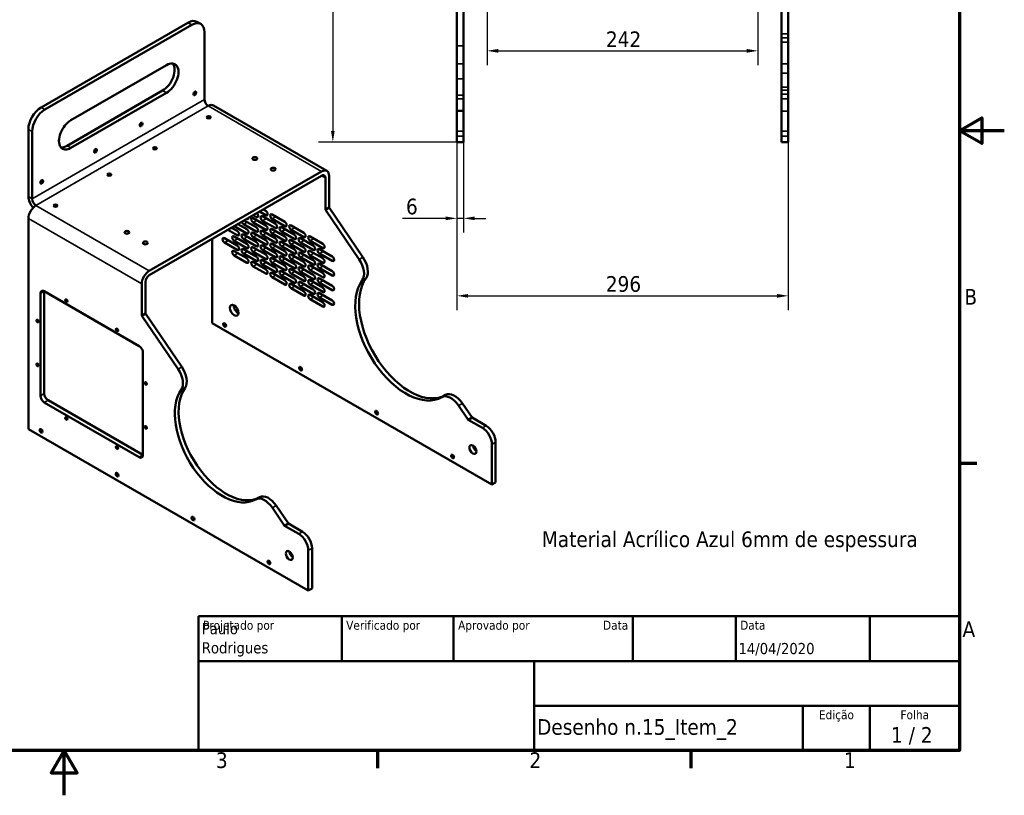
# Model space of a CAD drawing. Header units: millimetres. Extents: x 0 to 1680, y 0 to 1188.
# Tile 3 of 4: x 800 to 1680, y 0 to 693. Entities that reach past the tile are written whole.
import ezdxf
from ezdxf.enums import TextEntityAlignment as Align

# ---------------------------------------------------------------- set-up
doc = ezdxf.new("R2010")
doc.units = ezdxf.units.MM
doc.header["$LTSCALE"] = 4
for name, color, linetype, lineweight in [('Borda (ISO)', 7, 'Continuous', 70), ('Dimensão (ISO)', 7, 'Continuous', 25), ('Estreito visível (ISO)', 7, 'Continuous', 35), ('Oculto (ISO)', 7, 'Continuous', 35), ('Símbolo (ISO)', 7, 'Continuous', 25), ('Título (ISO)', 7, 'Continuous', 50), ('Visível (ISO)', 7, 'Continuous', 50)]:
    doc.layers.add(name, color=color, linetype=linetype, lineweight=lineweight)
doc.styles.add('Estilo de texto13', font='tahoma.ttf')
doc.styles.add('Estilo de texto14', font='tahoma.ttf')
doc.styles.add('Texto da nota (ISO)', font='tahoma.ttf')
doc.dimstyles.new('Padrão (ISO)', dxfattribs={"dimscale": 4, "dimtxt": 3.5, "dimasz": 2.5, "dimexe": 3.175, "dimexo": 0, "dimgap": 0.762, "dimtad": 1, "dimrnd": 1e-08, "dimzin": 0, "dimtxsty": 'Texto da nota (ISO)', "dimcen": 0.09, "dimdle": 10, "dimclrd": 256, "dimclre": 256, "dimclrt": 256, "dimazin": 0, "dimtfac": 1.001486, "dimtmove": 0, "dimatfit": 3, "dimfxl": 1, "dimtolj": 1, "dimtzin": 0, "dimlwd": -1, "dimlwe": -1, "dimarcsym": 0})

# ---------------------------------------------------------------- blocks, each defined once
blk = doc.blocks.new('Bordas Borda padrão')
at = {"layer": 'Borda (ISO)'}
for p, q in [((410, 74.25), (413.9, 74.25)), ((280, 10), (280, 6.1)), ((350, 10), (350, 6.1))]:
    blk.add_line(p, q, dxfattribs=at)
at = {"layer": 'Borda (ISO)', "flags": 128}
for points in [[(10, 10), (10, 287), (410, 287), (410, 10), (10, 10)], [(420, 148.5), (410, 148.5), (415, 151.39), (415, 145.61), (410, 148.5)], [(210, 0), (210, 10), (207.11, 5), (212.89, 5), (210, 10)]]:
    blk.add_lwpolyline(points, dxfattribs=at)
at = {"layer": 'Borda (ISO)', "char_height": 3.5, "attachment_point": 7, "style": 'Texto da nota (ISO)'}
for s, insert in [('B', (411.08, 109.63)), ('A', (410.66, 35.38)), ('3', (243.91, 6.03)), ('2', (313.94, 6.1)), ('1', (384.21, 6.1))]:
    blk.add_mtext(s, dxfattribs=dict(at, insert=insert))
blk = doc.blocks.new('Blocos de títulos ISO')
at = {"layer": 'Título (ISO)'}
for p, q in [((270.07, 130), (100.07, 130)), ((100.07, 130), (100.07, 100)), ((132.07, 120), (132.07, 130)), ((157.07, 120), (157.07, 130)), ((197.07, 120), (197.07, 130)), ((220.07, 120), (220.07, 130)), ((250.07, 120), (250.07, 130)), ((270.07, 100), (270.07, 130)), ((100.07, 120), (270.07, 120)), ((175.07, 120), (175.07, 100)), ((270.07, 110), (175.07, 110)), ((235.07, 100), (235.07, 110)), ((250.07, 100), (250.07, 110)), ((100.07, 100), (270.07, 100))]:
    blk.add_line(p, q, dxfattribs=at)
at = {"layer": 'Título (ISO)', "style": 'Estilo de texto14'}
for s, p in [('Projetado por', (101.07, 129)), ('Verificado por', (133.07, 129)), ('Aprovado por', (158.07, 129)), ('Data', (221.07, 129))]:
    blk.add_text(s, height=2, dxfattribs=at).set_placement(p, align=Align.TOP_LEFT)
blk.add_text('Data', height=2, dxfattribs=at).set_placement((196.07, 129), align=Align.TOP_RIGHT)
for s, p in [('Edição', (242.57, 109)), ('Folha', (260.07, 109))]:
    blk.add_text(s, height=2, dxfattribs=at).set_placement(p, align=Align.TOP_CENTER)
at = {"layer": 'Título (ISO)', "style": 'Texto da nota (ISO)'}
blk.add_text('1 / 2 ', height=3.5, dxfattribs=at).set_placement((260.07, 103.5), align=Align.MIDDLE_CENTER)
at = {"layer": 'Título (ISO)'}
for tag, p, height, style in [('AUTOR_001', (100.82, 125.99), 2.5, 'Estilo de texto13'), ('AUTOR_002', (100.82, 121.71), 2.5, 'Estilo de texto13'), ('DATA_DE_CRIAÇÃO_001', (220.69, 121.54), 2.5, 'Estilo de texto13'), ('NÚMERO_DA_PEÇA_001', (175.72, 103.52), 3.5, 'Texto da nota (ISO)')]:
    blk.add_attdef(tag, p, '', height=height, dxfattribs=dict(at, style=style))
at = {"layer": 'Título (ISO)', "style": 'Estilo de texto13'}
for tag, p in [('VERIFICADO_POR', (133.07, 121)), ('APROVADO_POR_ENG.', (158.07, 121))]:
    blk.add_attdef(tag, text='', height=2.5, dxfattribs=at).set_placement(p, align=Align.BOTTOM_LEFT)
blk.add_attdef('DATA_DE_APROVAÇÃO_DA_ENG.', text='', height=2.5, dxfattribs=at).set_placement((196.07, 121), align=Align.BOTTOM_RIGHT)
at = {"layer": 'Título (ISO)', "style": 'Texto da nota (ISO)'}
for tag, p in [('TÍTULO', (222.57, 115)), ('EMPRESA', (137.41, 109.96)), ('NÚMERO_DE_REVISÃO', (242.57, 103.5))]:
    blk.add_attdef(tag, text='', height=3.5, dxfattribs=at).set_placement(p, align=Align.MIDDLE_CENTER)
blk = doc.blocks.new('*D6')
at = {"layer": 'Defpoints', "color": 0, "transparency": 16777216}
for p in [(1190.92, 583.87), (1486.92, 583.87), (1486.92, 446.41)]:
    blk.add_point(p, dxfattribs=at)
at = {"layer": 'Dimensão (ISO)', "transparency": 16777216}
for p, q in [((1190.92, 583.87), (1190.92, 433.71)), ((1486.92, 583.87), (1486.92, 433.71)), ((1200.92, 446.41), (1476.92, 446.41))]:
    blk.add_line(p, q, dxfattribs=at)
for points in [[(1200.92, 448.07), (1200.92, 444.74), (1190.92, 446.41)], [(1476.92, 448.07), (1476.92, 444.74), (1486.92, 446.41)]]:
    blk.add_solid(points, dxfattribs=at)
at = {"layer": 'Dimensão (ISO)', "transparency": 16777216, "insert": (1323.98, 464.04), "char_height": 14, "attachment_point": 1, "style": 'Texto da nota (ISO)'}
blk.add_mtext('\\A1;296', dxfattribs=at)
blk = doc.blocks.new('*D9')
at = {"layer": 'Defpoints', "color": 0, "transparency": 16777216}
for p in [(1190.92, 583.87), (1196.92, 583.87), (1190.92, 515.66)]:
    blk.add_point(p, dxfattribs=at)
at = {"layer": 'Dimensão (ISO)', "transparency": 16777216}
for p, q in [((1190.92, 583.87), (1190.92, 502.96)), ((1196.92, 583.87), (1196.92, 502.96)), ((1180.92, 515.66), (1142.39, 515.66)), ((1196.92, 515.66), (1190.92, 515.66)), ((1206.92, 515.66), (1216.92, 515.66))]:
    blk.add_line(p, q, dxfattribs=at)
for points in [[(1180.92, 517.33), (1180.92, 513.99), (1190.92, 515.66)], [(1206.92, 517.33), (1206.92, 513.99), (1196.92, 515.66)]]:
    blk.add_solid(points, dxfattribs=at)
at = {"layer": 'Dimensão (ISO)', "transparency": 16777216, "insert": (1145.44, 533.26), "char_height": 14, "attachment_point": 1, "style": 'Texto da nota (ISO)'}
blk.add_mtext('\\A1;6', dxfattribs=at)
blk = doc.blocks.new('*D25')
at = {"layer": 'Defpoints', "color": 0, "transparency": 16777216}
for p in [(1222.92, 1001.87), (1080.08, 583.87), (1190.92, 583.87)]:
    blk.add_point(p, dxfattribs=at)
at = {"layer": 'Dimensão (ISO)', "transparency": 16777216}
for p, q in [((1222.92, 1001.87), (1067.38, 1001.87)), ((1080.08, 991.87), (1080.08, 593.87)), ((1190.92, 583.87), (1067.38, 583.87))]:
    blk.add_line(p, q, dxfattribs=at)
for points in [[(1078.41, 991.87), (1081.75, 991.87), (1080.08, 1001.87)], [(1078.41, 593.87), (1081.75, 593.87), (1080.08, 583.87)]]:
    blk.add_solid(points, dxfattribs=at)
at = {"layer": 'Dimensão (ISO)', "transparency": 16777216, "insert": (1062.39, 803.8), "char_height": 14, "attachment_point": 1, "rotation": 90, "style": 'Texto da nota (ISO)'}
blk.add_mtext('\\A1;418', dxfattribs=at)
blk = doc.blocks.new('*D54')
at = {"layer": 'Defpoints', "color": 0, "transparency": 16777216}
for p in [(1217.92, 893.37), (1459.92, 893.37), (1459.92, 665.38)]:
    blk.add_point(p, dxfattribs=at)
at = {"layer": 'Dimensão (ISO)', "transparency": 16777216}
for p, q in [((1217.92, 893.37), (1217.92, 652.68)), ((1459.92, 893.37), (1459.92, 652.68)), ((1227.92, 665.38), (1449.92, 665.38))]:
    blk.add_line(p, q, dxfattribs=at)
for points in [[(1227.92, 667.04), (1227.92, 663.71), (1217.92, 665.38)], [(1449.92, 667.04), (1449.92, 663.71), (1459.92, 665.38)]]:
    blk.add_solid(points, dxfattribs=at)
at = {"layer": 'Dimensão (ISO)', "transparency": 16777216, "insert": (1324.08, 682.72), "char_height": 14, "attachment_point": 1, "style": 'Texto da nota (ISO)'}
blk.add_mtext('\\A1;242', dxfattribs=at)

msp = doc.modelspace()

# ---------------------------------------------------------------- linework, layer by layer
at = {"layer": 'Estreito visível (ISO)'}
for p, q in [((950.639, 690.535), (954.033, 688.576)), ((928.011, 629.788), (931.406, 627.828)), ((811.48, 533.115), (965.347, 621.95)), ((968.741, 616.071), (814.874, 527.236)), ((1069.999, 557.61), (968.741, 616.071)), ((822.794, 612.805), (819.4, 614.764)), ((808.086, 595.168), (811.48, 593.209)), ((842.751, 580.563), (846.146, 578.603)), ((1073.393, 551.731), (1069.999, 553.69)), ((808.086, 535.074), (811.48, 533.115)), ((814.874, 527.236), (916.132, 468.775)), ((1021.812, 519.457), (1020.115, 518.477)), ((909.344, 457.017), (808.086, 515.478)), ((1003.711, 512.272), (1000.316, 510.312)), ((1012.196, 513.905), (1008.802, 511.945)), ((1013.327, 517.824), (1011.63, 516.844)), ((1020.681, 515.538), (1017.287, 513.578)), ((1029.166, 517.171), (1025.772, 515.211)), ((996.357, 501.494), (994.66, 500.514)), ((1004.842, 503.127), (1003.145, 502.147)), ((1013.327, 504.76), (1011.63, 503.78)), ((1020.681, 502.474), (1017.287, 500.514)), ((1021.812, 506.393), (1020.115, 505.413)), ((1029.166, 504.107), (1025.772, 502.147)), ((1030.298, 508.026), (1028.601, 507.046)), ((1037.652, 505.74), (1034.258, 503.78)), ((1038.783, 509.659), (1037.086, 508.679)), ((1046.137, 507.373), (1042.743, 505.413)), ((986.74, 495.942), (983.346, 493.982)), ((995.225, 497.575), (991.831, 495.615)), ((1003.711, 499.208), (1000.316, 497.248)), ((1012.196, 500.841), (1008.802, 498.881)), ((1021.812, 493.329), (1020.115, 492.349)), ((1030.298, 494.962), (1028.601, 493.982)), ((1037.652, 492.676), (1034.258, 490.716)), ((1038.783, 496.595), (1037.086, 495.615)), ((1046.137, 494.309), (1042.743, 492.349)), ((1047.268, 498.228), (1045.571, 497.248)), ((1054.622, 495.942), (1051.228, 493.982)), ((1055.754, 499.861), (1054.057, 498.881)), ((1063.108, 497.575), (1059.713, 495.615)), ((995.225, 484.511), (991.831, 482.551)), ((996.357, 488.43), (994.66, 487.45)), ((1003.711, 486.144), (1000.316, 484.184)), ((1004.842, 490.063), (1003.145, 489.083)), ((1012.196, 487.777), (1008.802, 485.817)), ((1013.327, 491.696), (1011.63, 490.716)), ((1020.681, 489.41), (1017.287, 487.45)), ((1029.166, 491.043), (1025.772, 489.083)), ((1047.268, 485.164), (1045.571, 484.184)), ((1055.754, 486.797), (1054.057, 485.817)), ((1063.108, 484.511), (1059.713, 482.551)), ((1064.239, 488.43), (1062.542, 487.45)), ((1071.593, 486.144), (1068.199, 484.184)), ((1072.724, 490.063), (1071.027, 489.083)), ((1004.842, 476.999), (1003.145, 476.019)), ((1013.327, 478.632), (1011.63, 477.652)), ((1020.681, 476.346), (1017.287, 474.386)), ((1021.812, 480.265), (1020.115, 479.285)), ((1029.166, 477.979), (1025.772, 476.019)), ((1030.298, 481.898), (1028.601, 480.918)), ((1037.652, 479.612), (1034.258, 477.652)), ((1038.783, 483.531), (1037.086, 482.551)), ((1046.137, 481.245), (1042.743, 479.285)), ((1054.622, 482.878), (1051.228, 480.918)), ((1064.239, 475.366), (1062.542, 474.386)), ((1072.724, 476.999), (1071.027, 476.019)), ((1081.209, 478.632), (1079.512, 477.652)), ((1106.981, 480.865), (1103.587, 478.905)), ((1012.196, 474.713), (1008.802, 472.753)), ((1021.812, 467.201), (1020.115, 466.221)), ((1030.298, 468.834), (1028.601, 467.854)), ((1037.652, 466.548), (1034.258, 464.588)), ((1038.783, 470.467), (1037.086, 469.487)), ((1046.137, 468.181), (1042.743, 466.221)), ((1047.268, 472.1), (1045.571, 471.12)), ((1054.622, 469.814), (1051.228, 467.854)), ((1055.754, 473.733), (1054.057, 472.753)), ((1063.108, 471.447), (1059.713, 469.487)), ((1071.593, 473.08), (1068.199, 471.12)), ((1029.166, 464.915), (1025.772, 462.955)), ((1047.268, 459.036), (1045.571, 458.056)), ((1055.754, 460.669), (1054.057, 459.689)), ((1063.108, 458.383), (1059.713, 456.423)), ((1064.239, 462.302), (1062.542, 461.322)), ((1071.593, 460.016), (1068.199, 458.056)), ((1072.724, 463.935), (1071.027, 462.955)), ((1081.209, 465.568), (1079.512, 464.588)), ((1106.414, 460.298), (1109.809, 462.258)), ((818.834, 448.526), (822.228, 450.485)), ((1038.783, 457.403), (1037.086, 456.423)), ((1046.137, 455.117), (1042.743, 453.157)), ((1054.622, 456.75), (1051.228, 454.79)), ((1064.239, 449.238), (1062.542, 448.258)), ((1072.724, 450.871), (1071.027, 449.891)), ((1081.209, 452.504), (1079.512, 451.524)), ((1055.754, 447.605), (1054.057, 446.625)), ((1063.108, 445.319), (1059.713, 443.359)), ((1071.593, 446.952), (1068.199, 444.992)), ((1072.724, 437.807), (1071.027, 436.827)), ((1081.209, 439.44), (1079.512, 438.46)), ((945.189, 382.835), (941.795, 380.876)), ((944.66, 362.321), (948.054, 364.28)), ((818.834, 357.078), (822.228, 359.038)), ((822.228, 351.199), (825.622, 353.159)), ((1192.416, 348.366), (1195.81, 350.326)), ((1217.077, 330.297), (1213.683, 328.337)), ((1222.168, 313.64), (1225.562, 315.6)), ((907.081, 302.209), (910.475, 304.169)), ((1014.619, 266.46), (1011.225, 264.5)), ((1026.111, 256.969), (1029.505, 258.929)), ((1053.028, 235.583), (1049.634, 233.624)), ((1058.119, 218.927), (1061.513, 220.886))]:
    msp.add_line(p, q, dxfattribs=at)
at = {"layer": 'Oculto (ISO)'}
for p, q in [((1480.917, 680.616), (1486.917, 680.616)), ((1190.917, 669.906), (1196.917, 669.906)), ((1480.917, 677.116), (1486.917, 677.116)), ((1480.917, 672.988), (1486.917, 672.988)), ((1196.917, 653.866), (1190.917, 653.866)), ((1486.917, 653.866), (1480.917, 653.866)), ((1486.917, 645.428), (1480.917, 645.428)), ((1190.917, 640.428), (1196.917, 640.428)), ((1190.917, 625.616), (1196.917, 625.616)), ((1486.917, 632.866), (1480.917, 632.866)), ((1480.917, 630.116), (1486.917, 630.116)), ((1480.917, 626.616), (1486.917, 626.616)), ((1196.917, 622.366), (1190.917, 622.366)), ((1480.917, 622.366), (1486.917, 622.366)), ((1190.917, 612.116), (1196.917, 612.116)), ((1196.917, 611.366), (1190.917, 611.366)), ((1480.917, 611.366), (1486.917, 611.366)), ((1190.917, 593.616), (1196.917, 593.616)), ((1480.917, 593.616), (1486.917, 593.616)), ((1190.917, 589.116), (1196.917, 589.116)), ((1480.917, 589.116), (1486.917, 589.116))]:
    msp.add_line(p, q, dxfattribs=at)
at = {"layer": 'Visível (ISO)'}
for p, q in [((1190.917, 871.866), (1190.917, 583.866)), ((1196.917, 583.866), (1196.917, 871.866)), ((1480.917, 871.866), (1480.917, 583.866)), ((1486.917, 583.866), (1486.917, 871.866)), ((819.4, 614.764), (950.639, 690.535)), ((822.794, 612.805), (954.033, 688.576)), ((958.639, 691.328), (962.033, 689.368)), ((965.347, 682.044), (965.347, 621.95)), ((846.146, 603.425), (931.406, 652.65)), ((842.751, 580.563), (928.011, 629.788)), ((931.406, 627.828), (846.146, 578.603)), ((1074.799, 558.085), (973.541, 616.546)), ((808.086, 595.168), (808.086, 535.074)), ((811.48, 593.209), (811.48, 533.115)), ((1190.917, 583.866), (1196.917, 583.866)), ((1480.917, 583.866), (1486.917, 583.866)), ((916.132, 468.775), (1069.999, 557.61)), ((1069.999, 553.69), (916.132, 464.856)), ((1073.393, 523.278), (1073.393, 551.731)), ((1076.787, 553.69), (1076.787, 525.238)), ((1020.115, 518.477), (1014.561, 521.684)), ((1017.955, 523.643), (1020.115, 522.396)), ((1025.772, 519.13), (1037.086, 512.598)), ((1073.393, 523.278), (1076.787, 525.238)), ((1103.587, 478.905), (1073.393, 523.278)), ((1076.787, 525.238), (1106.981, 480.865)), ((808.086, 327.358), (808.086, 515.478)), ((995.328, 510.579), (1003.145, 506.066)), ((1011.63, 503.78), (1000.316, 510.312)), ((1000.985, 513.845), (1011.63, 507.699)), ((1008.802, 515.864), (1020.115, 509.332)), ((1020.115, 505.413), (1008.802, 511.945)), ((1011.63, 516.844), (1008.904, 518.418)), ((1017.287, 517.497), (1028.601, 510.965)), ((1028.601, 507.046), (1017.287, 513.578)), ((1037.086, 508.679), (1025.772, 515.211)), ((994.66, 500.514), (986.277, 505.354)), ((989.671, 507.313), (994.66, 504.433)), ((1003.145, 502.147), (991.934, 508.62)), ((1008.802, 502.8), (1020.115, 496.268)), ((1017.287, 504.433), (1028.601, 497.901)), ((1025.772, 506.066), (1037.086, 499.534)), ((1037.086, 495.615), (1025.772, 502.147)), ((1034.258, 507.699), (1045.571, 501.167)), ((1045.571, 497.248), (1034.258, 503.78)), ((1042.743, 509.332), (1054.057, 502.8)), ((1054.057, 498.881), (1042.743, 505.413)), ((972.135, 422.071), (972.135, 497.189)), ((983.346, 497.901), (994.66, 491.369)), ((994.66, 487.45), (983.346, 493.982)), ((991.831, 499.534), (1003.145, 493.002)), ((1003.145, 489.083), (991.831, 495.615)), ((1000.316, 501.167), (1011.63, 494.635)), ((1011.63, 490.716), (1000.316, 497.248)), ((1020.115, 492.349), (1008.802, 498.881)), ((1028.601, 493.982), (1017.287, 500.514)), ((1025.772, 493.002), (1037.086, 486.47)), ((1034.258, 494.635), (1045.571, 488.103)), ((1042.743, 496.268), (1054.057, 489.736)), ((1051.228, 497.901), (1062.542, 491.369)), ((1062.542, 487.45), (1051.228, 493.982)), ((1059.713, 499.534), (1071.027, 493.002)), ((1071.027, 489.083), (1059.713, 495.615)), ((991.831, 486.47), (1003.145, 479.938)), ((1000.316, 488.103), (1011.63, 481.571)), ((1011.63, 477.652), (1000.316, 484.184)), ((1008.802, 489.736), (1020.115, 483.204)), ((1020.115, 479.285), (1008.802, 485.817)), ((1017.287, 491.369), (1028.601, 484.837)), ((1028.601, 480.918), (1017.287, 487.45)), ((1037.086, 482.551), (1025.772, 489.083)), ((1045.571, 484.184), (1034.258, 490.716)), ((1054.057, 485.817), (1042.743, 492.349)), ((1051.228, 484.837), (1062.542, 478.305)), ((1059.713, 486.47), (1071.027, 479.938)), ((1068.199, 488.103), (1079.512, 481.571)), ((1079.512, 477.652), (1068.199, 484.184)), ((1003.145, 476.019), (991.831, 482.551)), ((1008.802, 476.672), (1020.115, 470.141)), ((1017.287, 478.305), (1028.601, 471.774)), ((1025.772, 479.938), (1037.086, 473.407)), ((1037.086, 469.487), (1025.772, 476.019)), ((1034.258, 481.571), (1045.571, 475.04)), ((1045.571, 471.12), (1034.258, 477.652)), ((1042.743, 483.204), (1054.057, 476.672)), ((1054.057, 472.753), (1042.743, 479.285)), ((1062.542, 474.386), (1051.228, 480.918)), ((1071.027, 476.019), (1059.713, 482.551)), ((1068.199, 475.04), (1079.512, 468.508)), ((1020.115, 466.221), (1008.802, 472.753)), ((1028.601, 467.854), (1017.287, 474.386)), ((1025.772, 466.875), (1037.086, 460.343)), ((1034.258, 468.508), (1045.571, 461.976)), ((1042.743, 470.141), (1054.057, 463.609)), ((1051.228, 471.774), (1062.542, 465.242)), ((1062.542, 461.322), (1051.228, 467.854)), ((1059.713, 473.407), (1071.027, 466.875)), ((1071.027, 462.955), (1059.713, 469.487)), ((1079.512, 464.588), (1068.199, 471.12)), ((912.738, 458.977), (912.738, 430.524)), ((1037.086, 456.423), (1025.772, 462.955)), ((1045.571, 458.056), (1034.258, 464.588)), ((1054.057, 459.689), (1042.743, 466.221)), ((1051.228, 458.71), (1062.542, 452.178)), ((1059.713, 460.343), (1071.027, 453.811)), ((1068.199, 461.976), (1079.512, 455.444)), ((1079.512, 451.524), (1068.199, 458.056)), ((822.228, 450.485), (822.228, 359.038)), ((822.228, 450.485), (907.081, 401.495)), ((909.344, 428.565), (909.344, 457.017)), ((1042.743, 457.077), (1054.057, 450.545)), ((1054.057, 446.625), (1042.743, 453.157)), ((1062.542, 448.258), (1051.228, 454.79)), ((1071.027, 449.891), (1059.713, 456.423)), ((1068.199, 448.912), (1079.512, 442.38)), ((818.834, 357.078), (818.834, 448.526)), ((1059.713, 447.279), (1071.027, 440.747)), ((1071.027, 436.827), (1059.713, 443.359)), ((1079.512, 438.46), (1068.199, 444.992)), ((909.344, 428.565), (912.738, 430.524)), ((941.795, 380.876), (909.344, 428.565)), ((912.738, 430.524), (945.189, 382.835)), ((972.135, 422.071), (1222.168, 277.715)), ((910.475, 395.617), (910.475, 304.169)), ((825.622, 353.159), (910.475, 304.169)), ((1180.893, 357.839), (1177.499, 355.879)), ((907.081, 302.209), (822.228, 351.199)), ((1201.103, 335.6), (1192.416, 348.366)), ((1195.81, 350.326), (1204.498, 337.56)), ((1201.103, 335.6), (1204.498, 337.56)), ((1213.683, 328.337), (1201.103, 335.6)), ((1204.498, 337.56), (1217.077, 330.297)), ((808.086, 327.358), (1058.119, 183.001)), ((1222.168, 313.64), (1222.168, 277.715)), ((1225.562, 279.674), (1225.562, 315.6)), ((1222.168, 277.715), (1225.562, 279.674)), ((1037.055, 240.886), (1026.111, 256.969)), ((1029.505, 258.929), (1040.449, 242.846)), ((1037.055, 240.886), (1040.449, 242.846)), ((1049.634, 233.624), (1037.055, 240.886)), ((1040.449, 242.846), (1053.028, 235.583)), ((1061.513, 184.961), (1061.513, 220.886)), ((1058.119, 218.927), (1058.119, 183.001)), ((1058.119, 183.001), (1061.513, 184.961))]:
    msp.add_line(p, q, dxfattribs=at)
for centre, major_axis, start_param, end_param in [((950.639, 677.471), (8, 13.856), 0, 0.7853982), ((954.033, 675.512), (8, 13.856), 5.4977871, 7.0685835), ((928.011, 642.199), (7.6, 13.164), 3.9269908, 6.0579899), ((931.406, 640.239), (7.6, 13.164), 3.9269908, 7.0685835), ((968.741, 619.99), (2.4, -4.157), 3.9269908, 5.4977871), ((968.741, 608.232), (4.8, 8.314), 0, 0.7853982), ((819.4, 601.7), (-8, -13.856), 3.9269908, 5.4977871), ((822.794, 599.741), (8, 13.856), 0.7853982, 2.3561945), ((846.146, 591.014), (-7.6, -13.164), 3.9269908, 7.0685835), ((842.751, 592.974), (-7.6, -13.164), 0.2251954, 0.7853982), ((1069.999, 549.771), (4.8, 8.314), 5.4977871, 7.0685835), ((1069.999, 549.771), (2.4, 4.157), 5.4977871, 7.0685835), ((814.874, 531.155), (4.8, -8.314), 3.9269908, 5.1259529), ((814.874, 531.155), (2.4, -4.157), 3.9269908, 5.4977871), ((814.874, 519.398), (-4.8, -8.314), 3.9269908, 5.4977871), ((1011.63, 518.804), (1.2, -2.078), 5.4977871, 8.2969081), ((1020.115, 520.437), (1.2, -2.078), 5.4977871, 8.6393798), ((1025.772, 517.171), (-1.2, 2.078), 5.4977871, 8.6393798), ((1000.316, 512.272), (-1.2, 2.078), 1.1278698, 2.3561945), ((1003.145, 517.171), (1.2, -2.078), 5.560339, 7.0060316), ((1008.802, 513.905), (-1.2, 2.078), 5.4977871, 8.6393798), ((1017.287, 515.538), (-1.2, 2.078), 5.4977871, 8.6393798), ((1028.601, 509.006), (1.2, -2.078), 5.4977871, 8.6393798), ((1037.086, 510.639), (1.2, -2.078), 5.4977871, 8.6393798), ((994.66, 502.474), (1.2, -2.078), 5.4977871, 8.6393798), ((1000.316, 499.208), (-1.2, 2.078), 5.4977871, 8.6393798), ((1003.145, 504.107), (1.2, -2.078), 5.4977871, 8.6393798), ((1008.802, 500.841), (-1.2, 2.078), 5.4977871, 8.6393798), ((1011.63, 505.74), (1.2, -2.078), 5.4977871, 8.6393798), ((1017.287, 502.474), (-1.2, 2.078), 5.4977871, 8.6393798), ((1020.115, 507.373), (1.2, -2.078), 5.4977871, 8.6393798), ((1025.772, 504.107), (-1.2, 2.078), 5.4977871, 8.6393798), ((1034.258, 505.74), (-1.2, 2.078), 5.4977871, 8.6393798), ((1042.743, 507.373), (-1.2, 2.078), 5.4977871, 8.6393798), ((1054.057, 500.841), (1.2, -2.078), 5.4977871, 8.6393798), ((983.346, 495.942), (-1.2, 2.078), 5.4977871, 8.6393798), ((991.831, 497.575), (-1.2, 2.078), 5.4977871, 8.6393798), ((1003.145, 491.043), (1.2, -2.078), 5.4977871, 8.6393798), ((1011.63, 492.676), (1.2, -2.078), 5.4977871, 8.6393798), ((1020.115, 494.309), (1.2, -2.078), 5.4977871, 8.6393798), ((1025.772, 491.043), (-1.2, 2.078), 5.4977871, 8.6393798), ((1028.601, 495.942), (1.2, -2.078), 5.4977871, 8.6393798), ((1034.258, 492.676), (-1.2, 2.078), 5.4977871, 8.6393798), ((1037.086, 497.575), (1.2, -2.078), 5.4977871, 8.6393798), ((1042.743, 494.309), (-1.2, 2.078), 5.4977871, 8.6393798), ((1045.571, 499.208), (1.2, -2.078), 5.4977871, 8.6393798), ((1051.228, 495.942), (-1.2, 2.078), 5.4977871, 8.6393798), ((1059.713, 497.575), (-1.2, 2.078), 5.4977871, 8.6393798), ((1071.027, 491.043), (1.2, -2.078), 5.4977871, 8.6393798), ((991.831, 484.511), (-1.2, 2.078), 5.4977871, 8.6393798), ((994.66, 489.41), (1.2, -2.078), 5.4977871, 8.6393798), ((1000.316, 486.144), (-1.2, 2.078), 5.4977871, 8.6393798), ((1008.802, 487.777), (-1.2, 2.078), 5.4977871, 8.6393798), ((1017.287, 489.41), (-1.2, 2.078), 5.4977871, 8.6393798), ((1028.601, 482.878), (1.2, -2.078), 5.4977871, 8.6393798), ((1037.086, 484.511), (1.2, -2.078), 5.4977871, 8.6393798), ((1045.571, 486.144), (1.2, -2.078), 5.4977871, 8.6393798), ((1051.228, 482.878), (-1.2, 2.078), 5.4977871, 8.6393798), ((1054.057, 487.777), (1.2, -2.078), 5.4977871, 8.6393798), ((1059.713, 484.511), (-1.2, 2.078), 5.4977871, 8.6393798), ((1062.542, 489.41), (1.2, -2.078), 5.4977871, 8.6393798), ((1068.199, 486.144), (-1.2, 2.078), 5.4977871, 8.6393798), ((1003.145, 477.979), (1.2, -2.078), 5.4977871, 8.6393798), ((1008.802, 474.713), (-1.2, 2.078), 5.4977871, 8.6393798), ((1011.63, 479.612), (1.2, -2.078), 5.4977871, 8.6393798), ((1017.287, 476.346), (-1.2, 2.078), 5.4977871, 8.6393798), ((1020.115, 481.245), (1.2, -2.078), 5.4977871, 8.6393798), ((1025.772, 477.979), (-1.2, 2.078), 5.4977871, 8.6393798), ((1034.258, 479.612), (-1.2, 2.078), 5.4977871, 8.6393798), ((1042.743, 481.245), (-1.2, 2.078), 5.4977871, 8.6393798), ((1045.571, 473.08), (1.2, -2.078), 5.4977871, 8.6393798), ((1054.057, 474.713), (1.2, -2.078), 5.4977871, 8.6393798), ((1062.542, 476.346), (1.2, -2.078), 5.4977871, 8.6393798), ((1068.199, 473.08), (-1.2, 2.078), 5.4977871, 8.6393798), ((1071.027, 477.979), (1.2, -2.078), 5.4977871, 8.6393798), ((1079.512, 479.612), (1.2, -2.078), 5.4977871, 8.6393798), ((1096.67, 472.562), (8, -13.856), 0.2524271, 1.6983395), ((1100.064, 474.521), (8, -13.856), 0.2524271, 1.6983395), ((916.132, 460.936), (4.8, 8.314), 0.7853982, 2.3561945), ((1020.115, 468.181), (1.2, -2.078), 5.4977871, 8.6393798), ((1025.772, 464.915), (-1.2, 2.078), 5.4977871, 8.6393798), ((1028.601, 469.814), (1.2, -2.078), 5.4977871, 8.6393798), ((1034.258, 466.548), (-1.2, 2.078), 5.4977871, 8.6393798), ((1037.086, 471.447), (1.2, -2.078), 5.4977871, 8.6393798), ((1042.743, 468.181), (-1.2, 2.078), 5.4977871, 8.6393798), ((1051.228, 469.814), (-1.2, 2.078), 5.4977871, 8.6393798), ((1059.713, 471.447), (-1.2, 2.078), 5.4977871, 8.6393798), ((1071.027, 464.915), (1.2, -2.078), 5.4977871, 8.6393798), ((1079.512, 466.548), (1.2, -2.078), 5.4977871, 8.6393798), ((916.132, 460.936), (-2.4, -4.157), 3.9269908, 5.4977871), ((1037.086, 458.383), (1.2, -2.078), 5.4977871, 8.6393798), ((1042.743, 455.117), (-1.2, 2.078), 5.4977871, 8.6393798), ((1045.571, 460.016), (1.2, -2.078), 5.4977871, 8.6393798), ((1051.228, 456.75), (-1.2, 2.078), 5.4977871, 8.6393798), ((1054.057, 461.649), (1.2, -2.078), 5.4977871, 8.6393798), ((1059.713, 458.383), (-1.2, 2.078), 5.4977871, 8.6393798), ((1062.542, 463.282), (1.2, -2.078), 5.4977871, 8.6393798), ((1068.199, 460.016), (-1.2, 2.078), 5.4977871, 8.6393798), ((1145.392, 411.243), (32, -55.426), 3.3940198, 6.2858446), ((1148.787, 413.203), (-32, 55.426), 0.2524271, 3.1386195), ((822.228, 446.566), (-2.4, 4.157), 5.4977871, 7.0685835), ((1054.057, 448.585), (1.2, -2.078), 5.4977871, 8.6393798), ((1062.542, 450.218), (1.2, -2.078), 5.4977871, 8.6393798), ((1068.199, 446.952), (-1.2, 2.078), 5.4977871, 8.6393798), ((1071.027, 451.851), (1.2, -2.078), 5.4977871, 8.6393798), ((1079.512, 453.484), (1.2, -2.078), 5.4977871, 8.6393798), ((1059.713, 445.319), (-1.2, 2.078), 5.4977871, 8.6393798), ((1071.027, 438.787), (1.2, -2.078), 5.4977871, 8.6393798), ((1079.512, 440.42), (1.2, -2.078), 5.4977871, 8.6393798), ((995.328, 435.462), (2.7, -4.677), 3.8212665, 5.6035115), ((907.081, 397.576), (2.4, -4.157), 0.7853982, 2.3561945), ((934.878, 374.532), (8, -13.856), 0.2590371, 1.6983395), ((938.272, 376.491), (8, -13.856), 0.2590371, 1.6983395), ((981.344, 316.529), (30, -51.962), 3.4006298, 6.2792346), ((984.738, 318.489), (-30, 51.962), 0.2590371, 3.1376419), ((822.228, 355.118), (-2.4, 4.157), 0.7853982, 2.3561945), ((825.622, 357.078), (2.4, -4.157), 3.9269908, 5.4977871), ((1185.499, 342.023), (-8, 13.856), 4.8399322, 6.2858446), ((1188.893, 343.982), (-8, 13.856), 4.8399322, 6.2831853), ((1213.683, 318.539), (6, -10.392), 0.7853982, 2.3561945), ((1217.077, 320.499), (-6, 10.392), 3.9269908, 5.4977871), ((1208.591, 311.028), (2.2, -3.811), 4.022614, 5.402164), ((907.081, 306.129), (2.4, -4.157), 5.4977871, 7.0685835), ((1019.193, 250.625), (-8, 13.856), 4.8399322, 6.2792346), ((1022.587, 252.585), (-8, 13.856), 4.8399322, 6.2792346), ((1049.634, 223.826), (6, -10.392), 0.7853982, 2.3561945), ((1053.028, 225.785), (-6, 10.392), 3.9269908, 5.4977871), ((1044.543, 216.314), (2.2, -3.811), 4.022614, 5.402164)]:
    msp.add_ellipse(centre, major_axis=major_axis, ratio=0.5773503, start_param=start_param, end_param=end_param, dxfattribs=at)
for centre, major_axis in [((956.861, 627.338), (0.9, 1.559)), ((969.165, 606.028), (-1.8, 0)), ((908.778, 599.578), (0.9, 1.559)), ((868.049, 576.062), (0.9, 1.559)), ((921.082, 578.267), (-1.8, 0)), ((1010.423, 569.144), (2.2, 0)), ((880.352, 554.752), (-1.8, 0)), ((1026.828, 559.672), (2.2, 0)), ((819.966, 548.302), (0.9, 1.559)), ((832.269, 526.991), (-1.8, 0)), ((896.155, 503.171), (2.2, 0)), ((912.56, 493.699), (2.2, 0)), ((842.027, 441.994), (0.7, -1.212)), ((991.934, 433.502), (-2.7, 4.677)), ((816.289, 423.867), (0.7, -1.212)), ((983.449, 420.438), (-0.9, 1.559)), ((887.282, 415.866), (0.7, -1.212)), ((816.289, 384.676), (0.7, -1.212)), ((1051.331, 381.246), (-0.9, 1.559)), ((913.021, 368.019), (0.7, -1.212)), ((1119.213, 342.055), (-0.9, 1.559)), ((842.027, 336.829), (0.7, -1.212)), ((819.4, 325.725), (0.9, -1.559)), ((913.021, 328.827), (0.7, -1.212)), ((887.282, 310.701), (0.7, -1.212)), ((1205.197, 309.068), (-2.2, 3.811)), ((1187.095, 302.863), (-0.9, 1.559)), ((887.282, 286.533), (0.9, -1.559)), ((955.164, 247.341), (0.9, -1.559)), ((1041.149, 214.354), (-2.2, 3.811)), ((1023.047, 208.149), (0.9, -1.559))]:
    msp.add_ellipse(centre, major_axis=major_axis, ratio=0.5773503, dxfattribs=at)

# ---------------------------------------------------------------- block references
at = {"xscale": 4, "yscale": 4, "zscale": 4}
msp.add_blockref('Bordas Borda padrão', (0, 0), dxfattribs=at)
msp.add_blockref('Blocos de títulos ISO', (559.714, -360), dxfattribs=at).add_auto_attribs({'NÚMERO_DA_PEÇA_001': 'Desenho n.15_Item_2', 'AUTOR_001': 'Paulo', 'DATA_DE_CRIAÇÃO_001': '14/04/2020', 'AUTOR_002': 'Rodrigues'})

# ---------------------------------------------------------------- texts
at = {"layer": 'Símbolo (ISO)', "insert": (1266.861, 235.844), "char_height": 14, "width": 340.66288, "attachment_point": 1, "style": 'Texto da nota (ISO)'}
msp.add_mtext('{\\fTahoma|b0|i0;Material Acrílico Azul 6mm de espessura}', dxfattribs=at)

# ---------------------------------------------------------------- dimensions: what is measured, and where the dimension line sits
at = {"layer": 'Dimensão (ISO)'}
for base, p1, p2, angle, picture, middle in [((1080.081, 583.866), (1222.917, 1001.866), (1190.917, 583.866), 90, '*D25', (1080.081, 819.031)), ((1459.917, 665.378), (1217.917, 893.366), (1459.917, 893.366), 180, '*D54', (1338.917, 665.378)), ((1486.917, 446.408), (1190.917, 583.866), (1486.917, 583.866), 180, '*D6', (1338.917, 446.408))]:
    dim = msp.add_linear_dim(base=base, p1=p1, p2=p2, angle=angle, dimstyle='Padrão (ISO)', override={"dimgap": 0.762, "dimdec": 0, "dimtol": 0, "dimlim": 0, "dimtp": 0, "dimtm": 0, "dimtdec": 2, "dimtofl": 0, "dimatfit": 1}, dxfattribs=at)
    dim.commit()
    dim.dimension.update_dxf_attribs({"geometry": picture, "text_midpoint": middle, "dimtype": 160})
dim = msp.add_linear_dim(base=(1190.917, 515.659), p1=(1196.917, 583.866), p2=(1190.917, 583.866), dimstyle='Padrão (ISO)', override={"dimgap": 0.762, "dimdec": 0, "dimtol": 0, "dimlim": 0, "dimtp": 0, "dimtm": 0, "dimtdec": 2, "dimtofl": 1, "dimatfit": 1}, dxfattribs=at)
dim.commit()
dim.dimension.update_dxf_attribs({"geometry": '*D9', "text_midpoint": (1149.976, 515.659), "dimtype": 160})

doc.saveas('drawing.dxf')
